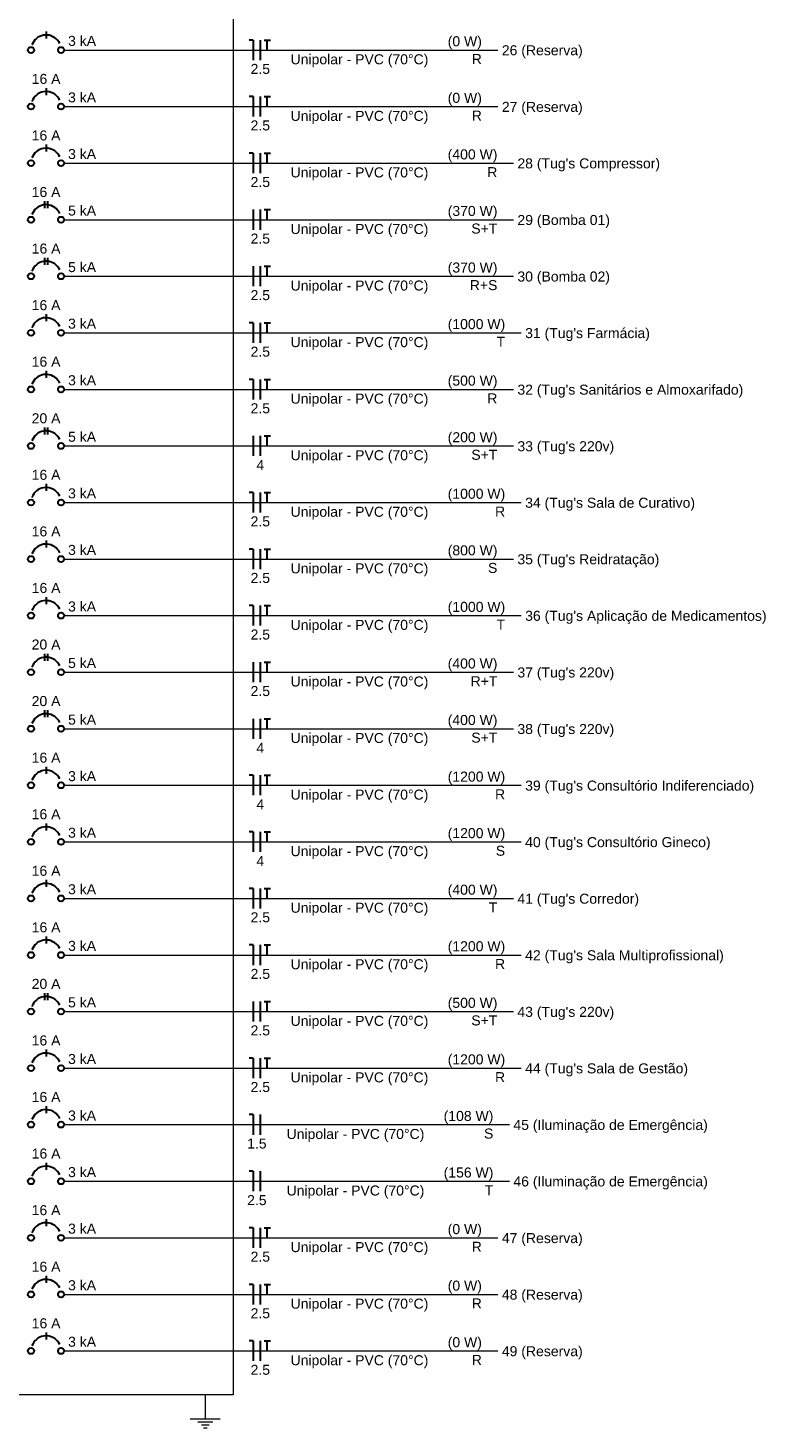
# Model space of a CAD drawing. Extents: x 5066 to 9756, y -2696 to -1109.
# Tile 30 of 248: x 9419 to 9433, y -2663 to -2636. Entities that reach past the tile are written whole.
import ezdxf

# ---------------------------------------------------------------- set-up
doc = ezdxf.new("R2010")
doc.units = 0
doc.header["$MEASUREMENT"] = 0
doc.linetypes.add('NULL', pattern=[0])
for name, color, linetype, lineweight in [('DI-Disjuntor', 3, 'CONTINUOUS', 30), ('DI-Fios', 3, 'CONTINUOUS', 30), ('DI-Linhas do diagrama', 3, 'CONTINUOUS', 20), ('DI-Pontilhado', 3, 'CONTINUOUS', 20), ('DI-Textos do diagrama', 2, 'CONTINUOUS', 20)]:
    doc.layers.add(name, color=color, linetype=linetype, lineweight=lineweight)
doc.styles.add('Arial', font='arial.ttf')

msp = doc.modelspace()

# ---------------------------------------------------------------- linework, layer by layer
at = {"layer": 'DI-Disjuntor'}
for p, q in [((9418.976, -2636.432), (9418.976, -2636.565)), ((9418.976, -2637.506), (9418.976, -2637.639)), ((9418.976, -2638.579), (9418.976, -2638.712)), ((9418.948, -2639.653), (9418.948, -2639.786)), ((9419.005, -2639.653), (9419.005, -2639.786)), ((9418.948, -2640.726), (9418.948, -2640.859)), ((9419.005, -2640.726), (9419.005, -2640.859)), ((9418.976, -2641.8), (9418.976, -2641.933)), ((9418.976, -2642.873), (9418.976, -2643.006)), ((9418.948, -2643.947), (9418.948, -2644.08)), ((9419.005, -2643.947), (9419.005, -2644.08)), ((9418.976, -2645.02), (9418.976, -2645.153)), ((9418.976, -2646.094), (9418.976, -2646.227)), ((9418.976, -2647.167), (9418.976, -2647.3)), ((9418.948, -2648.241), (9418.948, -2648.374)), ((9419.005, -2648.241), (9419.005, -2648.374)), ((9418.948, -2649.314), (9418.948, -2649.447)), ((9419.005, -2649.314), (9419.005, -2649.447)), ((9418.976, -2650.388), (9418.976, -2650.521)), ((9418.976, -2651.461), (9418.976, -2651.594)), ((9418.976, -2652.535), (9418.976, -2652.668)), ((9418.976, -2653.608), (9418.976, -2653.741)), ((9418.948, -2654.682), (9418.948, -2654.815)), ((9419.005, -2654.682), (9419.005, -2654.815)), ((9418.976, -2655.755), (9418.976, -2655.888)), ((9418.976, -2656.829), (9418.976, -2656.962)), ((9418.976, -2657.902), (9418.976, -2658.035)), ((9418.976, -2658.976), (9418.976, -2659.109)), ((9418.976, -2660.049), (9418.976, -2660.182)), ((9418.976, -2661.123), (9418.976, -2661.256))]:
    msp.add_line(p, q, dxfattribs=at)
for points in [[(9419.235, -2636.663), (9419.217, -2636.63), (9419.195, -2636.6), (9419.169, -2636.574), (9419.14, -2636.55), (9419.108, -2636.531), (9419.074, -2636.516), (9419.038, -2636.505), (9419.001, -2636.5), (9418.964, -2636.499), (9418.927, -2636.503), (9418.891, -2636.512), (9418.856, -2636.525), (9418.823, -2636.543), (9418.793, -2636.565), (9418.766, -2636.591), (9418.743, -2636.62), (9418.724, -2636.652), (9418.709, -2636.686)], [(9419.235, -2637.737), (9419.217, -2637.704), (9419.195, -2637.674), (9419.169, -2637.647), (9419.14, -2637.624), (9419.108, -2637.604), (9419.074, -2637.589), (9419.038, -2637.579), (9419.001, -2637.573), (9418.964, -2637.572), (9418.927, -2637.576), (9418.891, -2637.585), (9418.856, -2637.599), (9418.823, -2637.617), (9418.793, -2637.639), (9418.766, -2637.665), (9418.743, -2637.694), (9418.724, -2637.726), (9418.709, -2637.76)], [(9419.235, -2638.81), (9419.217, -2638.777), (9419.195, -2638.747), (9419.169, -2638.721), (9419.14, -2638.697), (9419.108, -2638.678), (9419.074, -2638.663), (9419.038, -2638.652), (9419.001, -2638.647), (9418.964, -2638.646), (9418.927, -2638.65), (9418.891, -2638.659), (9418.856, -2638.672), (9418.823, -2638.69), (9418.793, -2638.712), (9418.766, -2638.738), (9418.743, -2638.767), (9418.724, -2638.799), (9418.709, -2638.833)], [(9419.235, -2639.884), (9419.217, -2639.851), (9419.195, -2639.821), (9419.169, -2639.794), (9419.14, -2639.771), (9419.108, -2639.751), (9419.074, -2639.736), (9419.038, -2639.726), (9419.001, -2639.72), (9418.964, -2639.719), (9418.927, -2639.723), (9418.891, -2639.732), (9418.856, -2639.746), (9418.823, -2639.764), (9418.793, -2639.786), (9418.766, -2639.812), (9418.743, -2639.841), (9418.724, -2639.873), (9418.709, -2639.907)], [(9419.235, -2640.957), (9419.217, -2640.924), (9419.195, -2640.894), (9419.169, -2640.868), (9419.14, -2640.844), (9419.108, -2640.825), (9419.074, -2640.81), (9419.038, -2640.799), (9419.001, -2640.794), (9418.964, -2640.793), (9418.927, -2640.797), (9418.891, -2640.806), (9418.856, -2640.819), (9418.823, -2640.837), (9418.793, -2640.859), (9418.766, -2640.885), (9418.743, -2640.914), (9418.724, -2640.946), (9418.709, -2640.98)], [(9419.235, -2642.031), (9419.217, -2641.998), (9419.195, -2641.968), (9419.169, -2641.941), (9419.14, -2641.918), (9419.108, -2641.898), (9419.074, -2641.883), (9419.038, -2641.873), (9419.001, -2641.867), (9418.964, -2641.866), (9418.927, -2641.87), (9418.891, -2641.879), (9418.856, -2641.893), (9418.823, -2641.911), (9418.793, -2641.933), (9418.766, -2641.959), (9418.743, -2641.988), (9418.724, -2642.02), (9418.709, -2642.054)], [(9419.235, -2643.104), (9419.217, -2643.071), (9419.195, -2643.041), (9419.169, -2643.015), (9419.14, -2642.991), (9419.108, -2642.972), (9419.074, -2642.957), (9419.038, -2642.946), (9419.001, -2642.941), (9418.964, -2642.94), (9418.927, -2642.944), (9418.891, -2642.953), (9418.856, -2642.966), (9418.823, -2642.984), (9418.793, -2643.006), (9418.766, -2643.032), (9418.743, -2643.061), (9418.724, -2643.093), (9418.709, -2643.127)], [(9419.235, -2644.178), (9419.217, -2644.145), (9419.195, -2644.115), (9419.169, -2644.088), (9419.14, -2644.065), (9419.108, -2644.045), (9419.074, -2644.03), (9419.038, -2644.02), (9419.001, -2644.014), (9418.964, -2644.013), (9418.927, -2644.017), (9418.891, -2644.026), (9418.856, -2644.04), (9418.823, -2644.058), (9418.793, -2644.08), (9418.766, -2644.106), (9418.743, -2644.135), (9418.724, -2644.167), (9418.709, -2644.201)], [(9419.235, -2645.251), (9419.217, -2645.218), (9419.195, -2645.188), (9419.169, -2645.162), (9419.14, -2645.138), (9419.108, -2645.119), (9419.074, -2645.104), (9419.038, -2645.093), (9419.001, -2645.088), (9418.964, -2645.087), (9418.927, -2645.091), (9418.891, -2645.1), (9418.856, -2645.113), (9418.823, -2645.131), (9418.793, -2645.153), (9418.766, -2645.179), (9418.743, -2645.208), (9418.724, -2645.24), (9418.709, -2645.274)], [(9419.235, -2646.325), (9419.217, -2646.292), (9419.195, -2646.262), (9419.169, -2646.235), (9419.14, -2646.212), (9419.108, -2646.192), (9419.074, -2646.177), (9419.038, -2646.167), (9419.001, -2646.161), (9418.964, -2646.16), (9418.927, -2646.164), (9418.891, -2646.173), (9418.856, -2646.187), (9418.823, -2646.205), (9418.793, -2646.227), (9418.766, -2646.253), (9418.743, -2646.282), (9418.724, -2646.314), (9418.709, -2646.348)], [(9419.235, -2647.398), (9419.217, -2647.365), (9419.195, -2647.335), (9419.169, -2647.309), (9419.14, -2647.285), (9419.108, -2647.266), (9419.074, -2647.251), (9419.038, -2647.24), (9419.001, -2647.235), (9418.964, -2647.234), (9418.927, -2647.238), (9418.891, -2647.247), (9418.856, -2647.26), (9418.823, -2647.278), (9418.793, -2647.3), (9418.766, -2647.326), (9418.743, -2647.355), (9418.724, -2647.387), (9418.709, -2647.421)], [(9419.235, -2648.472), (9419.217, -2648.439), (9419.195, -2648.409), (9419.169, -2648.382), (9419.14, -2648.359), (9419.108, -2648.339), (9419.074, -2648.324), (9419.038, -2648.314), (9419.001, -2648.308), (9418.964, -2648.307), (9418.927, -2648.311), (9418.891, -2648.32), (9418.856, -2648.334), (9418.823, -2648.352), (9418.793, -2648.374), (9418.766, -2648.4), (9418.743, -2648.429), (9418.724, -2648.461), (9418.709, -2648.495)], [(9419.235, -2649.545), (9419.217, -2649.512), (9419.195, -2649.482), (9419.169, -2649.456), (9419.14, -2649.432), (9419.108, -2649.413), (9419.074, -2649.398), (9419.038, -2649.387), (9419.001, -2649.382), (9418.964, -2649.381), (9418.927, -2649.385), (9418.891, -2649.394), (9418.856, -2649.407), (9418.823, -2649.425), (9418.793, -2649.447), (9418.766, -2649.473), (9418.743, -2649.502), (9418.724, -2649.534), (9418.709, -2649.568)], [(9419.235, -2650.619), (9419.217, -2650.586), (9419.195, -2650.556), (9419.169, -2650.529), (9419.14, -2650.506), (9419.108, -2650.486), (9419.074, -2650.471), (9419.038, -2650.461), (9419.001, -2650.455), (9418.964, -2650.454), (9418.927, -2650.458), (9418.891, -2650.467), (9418.856, -2650.481), (9418.823, -2650.499), (9418.793, -2650.521), (9418.766, -2650.547), (9418.743, -2650.576), (9418.724, -2650.608), (9418.709, -2650.642)], [(9419.235, -2651.692), (9419.217, -2651.659), (9419.195, -2651.629), (9419.169, -2651.603), (9419.14, -2651.579), (9419.108, -2651.56), (9419.074, -2651.545), (9419.038, -2651.534), (9419.001, -2651.529), (9418.964, -2651.528), (9418.927, -2651.532), (9418.891, -2651.541), (9418.856, -2651.554), (9418.823, -2651.572), (9418.793, -2651.594), (9418.766, -2651.62), (9418.743, -2651.649), (9418.724, -2651.681), (9418.709, -2651.715)], [(9419.235, -2652.766), (9419.217, -2652.733), (9419.195, -2652.703), (9419.169, -2652.676), (9419.14, -2652.653), (9419.108, -2652.633), (9419.074, -2652.618), (9419.038, -2652.608), (9419.001, -2652.602), (9418.964, -2652.601), (9418.927, -2652.605), (9418.891, -2652.614), (9418.856, -2652.628), (9418.823, -2652.646), (9418.793, -2652.668), (9418.766, -2652.694), (9418.743, -2652.723), (9418.724, -2652.755), (9418.709, -2652.789)], [(9419.235, -2653.839), (9419.217, -2653.806), (9419.195, -2653.776), (9419.169, -2653.75), (9419.14, -2653.726), (9419.108, -2653.707), (9419.074, -2653.692), (9419.038, -2653.681), (9419.001, -2653.676), (9418.964, -2653.675), (9418.927, -2653.679), (9418.891, -2653.688), (9418.856, -2653.701), (9418.823, -2653.719), (9418.793, -2653.741), (9418.766, -2653.767), (9418.743, -2653.796), (9418.724, -2653.828), (9418.709, -2653.862)], [(9419.235, -2654.913), (9419.217, -2654.88), (9419.195, -2654.85), (9419.169, -2654.823), (9419.14, -2654.8), (9419.108, -2654.78), (9419.074, -2654.765), (9419.038, -2654.755), (9419.001, -2654.749), (9418.964, -2654.748), (9418.927, -2654.752), (9418.891, -2654.761), (9418.856, -2654.775), (9418.823, -2654.793), (9418.793, -2654.815), (9418.766, -2654.841), (9418.743, -2654.87), (9418.724, -2654.902), (9418.709, -2654.936)], [(9419.235, -2655.986), (9419.217, -2655.953), (9419.195, -2655.923), (9419.169, -2655.897), (9419.14, -2655.873), (9419.108, -2655.854), (9419.074, -2655.839), (9419.038, -2655.828), (9419.001, -2655.823), (9418.964, -2655.822), (9418.927, -2655.826), (9418.891, -2655.835), (9418.856, -2655.848), (9418.823, -2655.866), (9418.793, -2655.888), (9418.766, -2655.914), (9418.743, -2655.943), (9418.724, -2655.975), (9418.709, -2656.009)], [(9419.235, -2657.06), (9419.217, -2657.027), (9419.195, -2656.997), (9419.169, -2656.97), (9419.14, -2656.947), (9419.108, -2656.927), (9419.074, -2656.912), (9419.038, -2656.902), (9419.001, -2656.896), (9418.964, -2656.895), (9418.927, -2656.899), (9418.891, -2656.908), (9418.856, -2656.922), (9418.823, -2656.94), (9418.793, -2656.962), (9418.766, -2656.988), (9418.743, -2657.017), (9418.724, -2657.049), (9418.709, -2657.083)], [(9419.235, -2658.133), (9419.217, -2658.1), (9419.195, -2658.07), (9419.169, -2658.044), (9419.14, -2658.02), (9419.108, -2658.001), (9419.074, -2657.986), (9419.038, -2657.975), (9419.001, -2657.97), (9418.964, -2657.969), (9418.927, -2657.973), (9418.891, -2657.982), (9418.856, -2657.995), (9418.823, -2658.013), (9418.793, -2658.035), (9418.766, -2658.061), (9418.743, -2658.09), (9418.724, -2658.122), (9418.709, -2658.156)], [(9419.235, -2659.207), (9419.217, -2659.174), (9419.195, -2659.144), (9419.169, -2659.117), (9419.14, -2659.094), (9419.108, -2659.074), (9419.074, -2659.059), (9419.038, -2659.049), (9419.001, -2659.043), (9418.964, -2659.042), (9418.927, -2659.046), (9418.891, -2659.055), (9418.856, -2659.069), (9418.823, -2659.087), (9418.793, -2659.109), (9418.766, -2659.135), (9418.743, -2659.164), (9418.724, -2659.196), (9418.709, -2659.23)], [(9419.235, -2660.28), (9419.217, -2660.247), (9419.195, -2660.217), (9419.169, -2660.191), (9419.14, -2660.167), (9419.108, -2660.148), (9419.074, -2660.133), (9419.038, -2660.122), (9419.001, -2660.117), (9418.964, -2660.116), (9418.927, -2660.12), (9418.891, -2660.129), (9418.856, -2660.142), (9418.823, -2660.16), (9418.793, -2660.182), (9418.766, -2660.208), (9418.743, -2660.237), (9418.724, -2660.269), (9418.709, -2660.303)], [(9419.235, -2661.354), (9419.217, -2661.321), (9419.195, -2661.291), (9419.169, -2661.264), (9419.14, -2661.241), (9419.108, -2661.221), (9419.074, -2661.206), (9419.038, -2661.196), (9419.001, -2661.19), (9418.964, -2661.189), (9418.927, -2661.193), (9418.891, -2661.202), (9418.856, -2661.216), (9418.823, -2661.234), (9418.793, -2661.256), (9418.766, -2661.282), (9418.743, -2661.311), (9418.724, -2661.343), (9418.709, -2661.377)]]:
    msp.add_lwpolyline(points, dxfattribs=at)
for centre in [(9418.691, -2636.784), (9419.261, -2636.784), (9418.691, -2637.857), (9419.261, -2637.857), (9418.691, -2638.931), (9419.261, -2638.931), (9418.691, -2640.004), (9419.261, -2640.004), (9418.691, -2641.078), (9419.261, -2641.078), (9418.691, -2642.151), (9419.261, -2642.151), (9418.691, -2643.225), (9419.261, -2643.225), (9418.691, -2644.298), (9419.261, -2644.298), (9418.691, -2645.372), (9419.261, -2645.372), (9418.691, -2646.445), (9419.261, -2646.445), (9418.691, -2647.519), (9419.261, -2647.519), (9418.691, -2648.592), (9419.261, -2648.592), (9418.691, -2649.666), (9419.261, -2649.666), (9418.691, -2650.739), (9419.261, -2650.739), (9418.691, -2651.813), (9419.261, -2651.813), (9418.691, -2652.886), (9419.261, -2652.886), (9418.691, -2653.96), (9419.261, -2653.96), (9418.691, -2655.033), (9419.261, -2655.033), (9418.691, -2656.107), (9419.261, -2656.107), (9418.691, -2657.18), (9419.261, -2657.18), (9418.691, -2658.254), (9419.261, -2658.254), (9418.691, -2659.327), (9419.261, -2659.327), (9418.691, -2660.401), (9419.261, -2660.401), (9418.691, -2661.474), (9419.261, -2661.474)]:
    msp.add_circle(centre, 0.057, dxfattribs=at)
at = {"layer": 'DI-Fios'}
for p, q in [((9422.907, -2636.594), (9422.831, -2636.594)), ((9422.907, -2636.594), (9422.907, -2636.974)), ((9423.04, -2636.594), (9423.04, -2636.974)), ((9423.113, -2636.594), (9423.234, -2636.594)), ((9423.173, -2636.784), (9423.173, -2636.594)), ((9422.907, -2637.667), (9422.831, -2637.667)), ((9422.907, -2637.667), (9422.907, -2638.047)), ((9423.04, -2637.667), (9423.04, -2638.047)), ((9423.113, -2637.667), (9423.234, -2637.667)), ((9423.173, -2637.857), (9423.173, -2637.667)), ((9422.907, -2638.741), (9422.831, -2638.741)), ((9422.907, -2638.741), (9422.907, -2639.121)), ((9423.04, -2638.741), (9423.04, -2639.121)), ((9423.113, -2638.741), (9423.234, -2638.741)), ((9423.173, -2638.931), (9423.173, -2638.741)), ((9422.907, -2639.814), (9422.907, -2640.194)), ((9423.04, -2639.814), (9423.04, -2640.194)), ((9423.113, -2639.814), (9423.234, -2639.814)), ((9423.173, -2640.004), (9423.173, -2639.814)), ((9422.907, -2640.888), (9422.907, -2641.268)), ((9423.04, -2640.888), (9423.04, -2641.268)), ((9423.113, -2640.888), (9423.234, -2640.888)), ((9423.173, -2641.078), (9423.173, -2640.888)), ((9422.907, -2641.961), (9422.831, -2641.961)), ((9422.907, -2641.961), (9422.907, -2642.341)), ((9423.04, -2641.961), (9423.04, -2642.341)), ((9423.113, -2641.961), (9423.234, -2641.961)), ((9423.173, -2642.151), (9423.173, -2641.961)), ((9422.907, -2643.035), (9422.831, -2643.035)), ((9422.907, -2643.035), (9422.907, -2643.415)), ((9423.04, -2643.035), (9423.04, -2643.415)), ((9423.113, -2643.035), (9423.234, -2643.035)), ((9423.173, -2643.225), (9423.173, -2643.035)), ((9422.907, -2644.108), (9422.907, -2644.488)), ((9423.04, -2644.108), (9423.04, -2644.488)), ((9423.113, -2644.108), (9423.234, -2644.108)), ((9423.173, -2644.298), (9423.173, -2644.108)), ((9422.907, -2645.182), (9422.831, -2645.182)), ((9422.907, -2645.182), (9422.907, -2645.562)), ((9423.04, -2645.182), (9423.04, -2645.562)), ((9423.113, -2645.182), (9423.234, -2645.182)), ((9423.173, -2645.372), (9423.173, -2645.182)), ((9422.907, -2646.255), (9422.831, -2646.255)), ((9422.907, -2646.255), (9422.907, -2646.635)), ((9423.04, -2646.255), (9423.04, -2646.635)), ((9423.113, -2646.255), (9423.234, -2646.255)), ((9423.173, -2646.445), (9423.173, -2646.255)), ((9422.907, -2647.329), (9422.831, -2647.329)), ((9422.907, -2647.329), (9422.907, -2647.709)), ((9423.04, -2647.329), (9423.04, -2647.709)), ((9423.113, -2647.329), (9423.234, -2647.329)), ((9423.173, -2647.519), (9423.173, -2647.329)), ((9422.907, -2648.402), (9422.907, -2648.782)), ((9423.04, -2648.402), (9423.04, -2648.782)), ((9423.113, -2648.402), (9423.234, -2648.402)), ((9423.173, -2648.592), (9423.173, -2648.402)), ((9422.907, -2649.476), (9422.907, -2649.856)), ((9423.04, -2649.476), (9423.04, -2649.856)), ((9423.113, -2649.476), (9423.234, -2649.476)), ((9423.173, -2649.666), (9423.173, -2649.476)), ((9422.907, -2650.549), (9422.831, -2650.549)), ((9422.907, -2650.549), (9422.907, -2650.929)), ((9423.04, -2650.549), (9423.04, -2650.929)), ((9423.113, -2650.549), (9423.234, -2650.549)), ((9423.173, -2650.739), (9423.173, -2650.549)), ((9422.907, -2651.623), (9422.831, -2651.623)), ((9422.907, -2651.623), (9422.907, -2652.003)), ((9423.04, -2651.623), (9423.04, -2652.003)), ((9423.113, -2651.623), (9423.234, -2651.623)), ((9423.173, -2651.813), (9423.173, -2651.623)), ((9422.907, -2652.696), (9422.831, -2652.696)), ((9422.907, -2652.696), (9422.907, -2653.076)), ((9423.04, -2652.696), (9423.04, -2653.076)), ((9423.113, -2652.696), (9423.234, -2652.696)), ((9423.173, -2652.886), (9423.173, -2652.696)), ((9422.907, -2653.77), (9422.831, -2653.77)), ((9422.907, -2653.77), (9422.907, -2654.15)), ((9423.04, -2653.77), (9423.04, -2654.15)), ((9423.113, -2653.77), (9423.234, -2653.77)), ((9423.173, -2653.96), (9423.173, -2653.77)), ((9422.907, -2654.843), (9422.907, -2655.223)), ((9423.04, -2654.843), (9423.04, -2655.223)), ((9423.113, -2654.843), (9423.234, -2654.843)), ((9423.173, -2655.033), (9423.173, -2654.843)), ((9422.907, -2655.917), (9422.831, -2655.917)), ((9422.907, -2655.917), (9422.907, -2656.297)), ((9423.04, -2655.917), (9423.04, -2656.297)), ((9423.113, -2655.917), (9423.234, -2655.917)), ((9423.173, -2656.107), (9423.173, -2655.917)), ((9422.907, -2656.99), (9422.831, -2656.99)), ((9422.907, -2656.99), (9422.907, -2657.37)), ((9423.04, -2656.99), (9423.04, -2657.37)), ((9422.907, -2658.064), (9422.831, -2658.064)), ((9422.907, -2658.064), (9422.907, -2658.444)), ((9423.04, -2658.064), (9423.04, -2658.444)), ((9422.907, -2659.137), (9422.831, -2659.137)), ((9422.907, -2659.137), (9422.907, -2659.517)), ((9423.04, -2659.137), (9423.04, -2659.517)), ((9423.113, -2659.137), (9423.234, -2659.137)), ((9423.173, -2659.327), (9423.173, -2659.137)), ((9422.907, -2660.211), (9422.831, -2660.211)), ((9422.907, -2660.211), (9422.907, -2660.591)), ((9423.04, -2660.211), (9423.04, -2660.591)), ((9423.113, -2660.211), (9423.234, -2660.211)), ((9423.173, -2660.401), (9423.173, -2660.211)), ((9422.907, -2661.284), (9422.831, -2661.284)), ((9422.907, -2661.284), (9422.907, -2661.664)), ((9423.04, -2661.284), (9423.04, -2661.664)), ((9423.113, -2661.284), (9423.234, -2661.284)), ((9423.173, -2661.474), (9423.173, -2661.284))]:
    msp.add_line(p, q, dxfattribs=at)
at = {"layer": 'DI-Linhas do diagrama'}
for p, q in [((9419.318, -2636.784), (9422.223, -2636.784)), ((9422.223, -2636.784), (9422.907, -2636.784)), ((9422.907, -2636.784), (9423.173, -2636.784)), ((9423.173, -2636.784), (9424.914, -2636.784)), ((9424.914, -2636.784), (9426.594, -2636.784)), ((9426.594, -2636.784), (9427.241, -2636.784)), ((9427.241, -2636.784), (9427.545, -2636.784)), ((9419.318, -2637.857), (9422.223, -2637.857)), ((9422.223, -2637.857), (9422.907, -2637.857)), ((9422.907, -2637.857), (9423.173, -2637.857)), ((9423.173, -2637.857), (9424.914, -2637.857)), ((9424.914, -2637.857), (9426.594, -2637.857)), ((9426.594, -2637.857), (9427.241, -2637.857)), ((9427.241, -2637.857), (9427.545, -2637.857)), ((9419.318, -2638.931), (9422.223, -2638.931)), ((9422.223, -2638.931), (9422.907, -2638.931)), ((9422.907, -2638.931), (9423.173, -2638.931)), ((9423.173, -2638.931), (9424.914, -2638.931)), ((9424.914, -2638.931), (9426.594, -2638.931)), ((9426.594, -2638.931), (9427.536, -2638.931)), ((9427.536, -2638.931), (9427.84, -2638.931)), ((9419.318, -2640.004), (9422.199, -2640.004)), ((9422.199, -2640.004), (9422.907, -2640.004)), ((9422.907, -2640.004), (9423.173, -2640.004)), ((9423.173, -2640.004), (9424.914, -2640.004)), ((9424.914, -2640.004), (9426.594, -2640.004)), ((9426.594, -2640.004), (9427.536, -2640.004)), ((9427.536, -2640.004), (9427.84, -2640.004)), ((9419.318, -2641.078), (9422.199, -2641.078)), ((9422.199, -2641.078), (9422.907, -2641.078)), ((9422.907, -2641.078), (9423.173, -2641.078)), ((9423.173, -2641.078), (9424.914, -2641.078)), ((9424.914, -2641.078), (9426.594, -2641.078)), ((9426.594, -2641.078), (9427.536, -2641.078)), ((9427.536, -2641.078), (9427.84, -2641.078)), ((9419.318, -2642.151), (9422.223, -2642.151)), ((9422.223, -2642.151), (9422.907, -2642.151)), ((9422.907, -2642.151), (9423.173, -2642.151)), ((9423.173, -2642.151), (9424.914, -2642.151)), ((9424.914, -2642.151), (9426.594, -2642.151)), ((9426.594, -2642.151), (9427.683, -2642.151)), ((9427.683, -2642.151), (9427.987, -2642.151)), ((9419.318, -2643.225), (9422.223, -2643.225)), ((9422.223, -2643.225), (9422.907, -2643.225)), ((9422.907, -2643.225), (9423.173, -2643.225)), ((9423.173, -2643.225), (9424.914, -2643.225)), ((9424.914, -2643.225), (9426.594, -2643.225)), ((9426.594, -2643.225), (9427.536, -2643.225)), ((9427.536, -2643.225), (9427.84, -2643.225)), ((9419.318, -2644.298), (9422.147, -2644.298)), ((9422.147, -2644.298), (9422.907, -2644.298)), ((9422.907, -2644.298), (9423.173, -2644.298)), ((9423.173, -2644.298), (9424.914, -2644.298)), ((9424.914, -2644.298), (9426.594, -2644.298)), ((9426.594, -2644.298), (9427.536, -2644.298)), ((9427.536, -2644.298), (9427.84, -2644.298)), ((9419.318, -2645.372), (9422.223, -2645.372)), ((9422.223, -2645.372), (9422.907, -2645.372)), ((9422.907, -2645.372), (9423.173, -2645.372)), ((9423.173, -2645.372), (9424.914, -2645.372)), ((9424.914, -2645.372), (9426.594, -2645.372)), ((9426.594, -2645.372), (9427.683, -2645.372)), ((9427.683, -2645.372), (9427.987, -2645.372)), ((9419.318, -2646.445), (9422.223, -2646.445)), ((9422.223, -2646.445), (9422.907, -2646.445)), ((9422.907, -2646.445), (9423.173, -2646.445)), ((9423.173, -2646.445), (9424.914, -2646.445)), ((9424.914, -2646.445), (9426.594, -2646.445)), ((9426.594, -2646.445), (9427.536, -2646.445)), ((9427.536, -2646.445), (9427.84, -2646.445)), ((9419.318, -2647.519), (9422.223, -2647.519)), ((9422.223, -2647.519), (9422.907, -2647.519)), ((9422.907, -2647.519), (9423.173, -2647.519)), ((9423.173, -2647.519), (9424.914, -2647.519)), ((9424.914, -2647.519), (9426.594, -2647.519)), ((9426.594, -2647.519), (9427.683, -2647.519)), ((9427.683, -2647.519), (9427.987, -2647.519)), ((9419.318, -2648.592), (9422.199, -2648.592)), ((9422.199, -2648.592), (9422.907, -2648.592)), ((9422.907, -2648.592), (9423.173, -2648.592)), ((9423.173, -2648.592), (9424.914, -2648.592)), ((9424.914, -2648.592), (9426.594, -2648.592)), ((9426.594, -2648.592), (9427.536, -2648.592)), ((9427.536, -2648.592), (9427.84, -2648.592)), ((9419.318, -2649.666), (9422.147, -2649.666)), ((9422.147, -2649.666), (9422.907, -2649.666)), ((9422.907, -2649.666), (9423.173, -2649.666)), ((9423.173, -2649.666), (9424.914, -2649.666)), ((9424.914, -2649.666), (9426.594, -2649.666)), ((9426.594, -2649.666), (9427.536, -2649.666)), ((9427.536, -2649.666), (9427.84, -2649.666)), ((9419.318, -2650.739), (9422.223, -2650.739)), ((9422.223, -2650.739), (9422.907, -2650.739)), ((9422.907, -2650.739), (9423.173, -2650.739)), ((9423.173, -2650.739), (9424.914, -2650.739)), ((9424.914, -2650.739), (9426.594, -2650.739)), ((9426.594, -2650.739), (9427.683, -2650.739)), ((9427.683, -2650.739), (9427.987, -2650.739)), ((9419.318, -2651.813), (9422.223, -2651.813)), ((9422.223, -2651.813), (9422.907, -2651.813)), ((9422.907, -2651.813), (9423.173, -2651.813)), ((9423.173, -2651.813), (9424.914, -2651.813)), ((9424.914, -2651.813), (9426.594, -2651.813)), ((9426.594, -2651.813), (9427.683, -2651.813)), ((9427.683, -2651.813), (9427.987, -2651.813)), ((9419.318, -2652.886), (9422.223, -2652.886)), ((9422.223, -2652.886), (9422.907, -2652.886)), ((9422.907, -2652.886), (9423.173, -2652.886)), ((9423.173, -2652.886), (9424.914, -2652.886)), ((9424.914, -2652.886), (9426.594, -2652.886)), ((9426.594, -2652.886), (9427.536, -2652.886)), ((9427.536, -2652.886), (9427.84, -2652.886)), ((9419.318, -2653.96), (9422.223, -2653.96)), ((9422.223, -2653.96), (9422.907, -2653.96)), ((9422.907, -2653.96), (9423.173, -2653.96)), ((9423.173, -2653.96), (9424.914, -2653.96)), ((9424.914, -2653.96), (9426.594, -2653.96)), ((9426.594, -2653.96), (9427.683, -2653.96)), ((9427.683, -2653.96), (9427.987, -2653.96)), ((9419.318, -2655.033), (9422.199, -2655.033)), ((9422.199, -2655.033), (9422.907, -2655.033)), ((9422.907, -2655.033), (9423.173, -2655.033)), ((9423.173, -2655.033), (9424.914, -2655.033)), ((9424.914, -2655.033), (9426.594, -2655.033)), ((9426.594, -2655.033), (9427.536, -2655.033)), ((9427.536, -2655.033), (9427.84, -2655.033)), ((9419.318, -2656.107), (9422.223, -2656.107)), ((9422.223, -2656.107), (9422.907, -2656.107)), ((9422.907, -2656.107), (9423.173, -2656.107)), ((9423.173, -2656.107), (9424.914, -2656.107)), ((9424.914, -2656.107), (9426.594, -2656.107)), ((9426.594, -2656.107), (9427.683, -2656.107)), ((9427.683, -2656.107), (9427.987, -2656.107)), ((9419.318, -2657.18), (9422.265, -2657.18)), ((9422.265, -2657.18), (9422.907, -2657.18)), ((9422.907, -2657.18), (9423.04, -2657.18)), ((9423.04, -2657.18), (9424.838, -2657.18)), ((9424.838, -2657.18), (9426.517, -2657.18)), ((9426.517, -2657.18), (9427.46, -2657.18)), ((9427.46, -2657.18), (9427.764, -2657.18)), ((9419.318, -2658.254), (9422.265, -2658.254)), ((9422.265, -2658.254), (9422.907, -2658.254)), ((9422.907, -2658.254), (9423.04, -2658.254)), ((9423.04, -2658.254), (9424.838, -2658.254)), ((9424.838, -2658.254), (9426.517, -2658.254)), ((9426.517, -2658.254), (9427.46, -2658.254)), ((9427.46, -2658.254), (9427.764, -2658.254)), ((9419.318, -2659.327), (9422.223, -2659.327)), ((9422.223, -2659.327), (9422.907, -2659.327)), ((9422.907, -2659.327), (9423.173, -2659.327)), ((9423.173, -2659.327), (9424.914, -2659.327)), ((9424.914, -2659.327), (9426.594, -2659.327)), ((9426.594, -2659.327), (9427.241, -2659.327)), ((9427.241, -2659.327), (9427.545, -2659.327)), ((9419.318, -2660.401), (9422.223, -2660.401)), ((9422.223, -2660.401), (9422.907, -2660.401)), ((9422.907, -2660.401), (9423.173, -2660.401)), ((9423.173, -2660.401), (9424.914, -2660.401)), ((9424.914, -2660.401), (9426.594, -2660.401)), ((9426.594, -2660.401), (9427.241, -2660.401)), ((9427.241, -2660.401), (9427.545, -2660.401)), ((9419.318, -2661.474), (9422.223, -2661.474)), ((9422.223, -2661.474), (9422.907, -2661.474)), ((9422.907, -2661.474), (9423.173, -2661.474)), ((9423.173, -2661.474), (9424.914, -2661.474)), ((9424.914, -2661.474), (9426.594, -2661.474)), ((9426.594, -2661.474), (9427.241, -2661.474)), ((9427.241, -2661.474), (9427.545, -2661.474))]:
    msp.add_line(p, q, dxfattribs=at)
at = {"layer": 'DI-Pontilhado'}
msp.add_lwpolyline([(9414.409, -2612.872), (9422.527, -2612.872), (9422.527, -2662.31), (9414.409, -2662.31), (9414.409, -2612.872)], dxfattribs=at)
at = {"layer": 'DI-Textos do diagrama'}
for p, q in [((9421.995, -2662.31), (9421.995, -2662.766)), ((9421.71, -2662.766), (9422.28, -2662.766)), ((9421.853, -2662.823), (9422.138, -2662.823)), ((9421.924, -2662.88), (9422.067, -2662.88)), ((9421.96, -2662.937), (9422.031, -2662.937))]:
    msp.add_line(p, q, dxfattribs=at)

# ---------------------------------------------------------------- texts
at = {"layer": 'DI-Textos do diagrama', "linetype": 'NULL', "char_height": 0.19, "attachment_point": 7, "line_spacing_factor": 0.6, "style": 'Arial'}
for s, insert, width in [('3 kA', (9419.394, -2636.708), 1.06452), ('(0 W)', (9426.594, -2636.77), 1.30013), ('Unipolar - PVC (70%%dC)', (9423.614, -2637.112), 5.22025), ('R', (9427.05, -2637.05), 0.38419), ('26 (Reserva)', (9427.621, -2636.941), 3.07485), ('2.5', (9422.856, -2637.24), 0.73955), ('16 A', (9418.704, -2637.43), 1.09439), ('3 kA', (9419.394, -2637.781), 1.06452), ('(0 W)', (9426.594, -2637.844), 1.30013), ('Unipolar - PVC (70%%dC)', (9423.614, -2638.186), 5.22025), ('R', (9427.05, -2638.123), 0.38419), ('27 (Reserva)', (9427.621, -2638.015), 3.07485), ('2.5', (9422.856, -2638.313), 0.73955), ('16 A', (9418.704, -2638.503), 1.09439), ('3 kA', (9419.394, -2638.855), 1.06452), ('(400 W)', (9426.594, -2638.917), 1.89187), ('Unipolar - PVC (70%%dC)', (9423.614, -2639.259), 5.22025), ('R', (9427.344, -2639.197), 0.38419), ("28 (Tug's Compressor)", (9427.916, -2639.088), 5.42313), ('2.5', (9422.856, -2639.387), 0.73955), ('16 A', (9418.704, -2639.577), 1.09439), ('5 kA', (9419.394, -2639.928), 1.06452), ('(370 W)', (9426.594, -2639.991), 1.89187), ('Unipolar - PVC (70%%dC)', (9423.614, -2640.333), 5.22025), ('S+T', (9427.042, -2640.27), 0.99049), ('29 (Bomba 01)', (9427.916, -2640.162), 3.51904), ('2.5', (9422.856, -2640.46), 0.73955), ('16 A', (9418.704, -2640.65), 1.09439), ('5 kA', (9419.394, -2641.002), 1.06452), ('(370 W)', (9426.594, -2641.064), 1.89187), ('Unipolar - PVC (70%%dC)', (9423.614, -2641.406), 5.22025), ('R+S', (9427.013, -2641.344), 1.04971), ('30 (Bomba 02)', (9427.916, -2641.235), 3.51904), ('2.5', (9422.856, -2641.534), 0.73955), ('16 A', (9418.704, -2641.724), 1.09439), ('3 kA', (9419.394, -2642.075), 1.06452), ('(1000 W)', (9426.594, -2642.138), 2.18775), ('Unipolar - PVC (70%%dC)', (9423.614, -2642.48), 5.22025), ('T', (9427.521, -2642.417), 0.32497), ("31 (Tug's Farmácia)", (9428.063, -2642.309), 4.74306), ('2.5', (9422.856, -2642.607), 0.73955), ('16 A', (9418.704, -2642.797), 1.09439), ('3 kA', (9419.394, -2643.149), 1.06452), ('(500 W)', (9426.594, -2643.211), 1.89187), ('Unipolar - PVC (70%%dC)', (9423.614, -2643.553), 5.22025), ('R', (9427.344, -2643.491), 0.38419), ("32 (Tug's Sanitários e Almoxarifado)", (9427.916, -2643.382), 8.58785), ('2.5', (9422.856, -2643.681), 0.73955), ('20 A', (9418.704, -2643.871), 1.09439), ('5 kA', (9419.394, -2644.222), 1.06452), ('(200 W)', (9426.594, -2644.285), 1.89187), ('S+T', (9427.042, -2644.564), 0.99049), ("33 (Tug's 220v)", (9427.916, -2644.456), 3.67958), ('4', (9422.967, -2644.754), 0.29587), ('Unipolar - PVC (70%%dC)', (9423.614, -2644.627), 5.22025), ('16 A', (9418.704, -2644.944), 1.09439), ('3 kA', (9419.394, -2645.296), 1.06452), ('(1000 W)', (9426.594, -2645.358), 2.18775), ('R', (9427.492, -2645.638), 0.38419), ("34 (Tug's Sala de Curativo)", (9428.063, -2645.529), 6.45907), ('2.5', (9422.856, -2645.828), 0.73955), ('Unipolar - PVC (70%%dC)', (9423.614, -2645.7), 5.22025), ('16 A', (9418.704, -2646.018), 1.09439), ('3 kA', (9419.394, -2646.369), 1.06452), ('(800 W)', (9426.594, -2646.432), 1.89187), ('S', (9427.359, -2646.711), 0.35484), ("35 (Tug's Reidratação)", (9427.916, -2646.603), 5.39455), ('2.5', (9422.856, -2646.901), 0.73955), ('Unipolar - PVC (70%%dC)', (9423.614, -2646.774), 5.22025), ('16 A', (9418.704, -2647.091), 1.09439), ('3 kA', (9419.394, -2647.443), 1.06452), ('(1000 W)', (9426.594, -2647.505), 2.18775), ("36 (Tug's Aplicação de Medicamentos)", (9428.063, -2647.676), 9.1796), ('2.5', (9422.856, -2647.975), 0.73955), ('Unipolar - PVC (70%%dC)', (9423.614, -2647.847), 5.22025), ('T', (9427.521, -2647.785), 0.32497), ('20 A', (9418.704, -2648.165), 1.09439), ('5 kA', (9419.394, -2648.516), 1.06452), ('(400 W)', (9426.594, -2648.579), 1.89187), ("37 (Tug's 220v)", (9427.916, -2648.75), 3.67958), ('2.5', (9422.856, -2649.048), 0.73955), ('Unipolar - PVC (70%%dC)', (9423.614, -2648.921), 5.22025), ('R+T', (9427.028, -2648.858), 1.01984), ('20 A', (9418.704, -2649.238), 1.09439), ('5 kA', (9419.394, -2649.59), 1.06452), ('(400 W)', (9426.594, -2649.652), 1.89187), ("38 (Tug's 220v)", (9427.916, -2649.823), 3.67958), ('4', (9422.967, -2650.122), 0.29587), ('Unipolar - PVC (70%%dC)', (9423.614, -2649.994), 5.22025), ('S+T', (9427.042, -2649.932), 0.99049), ('16 A', (9418.704, -2650.312), 1.09439), ('3 kA', (9419.394, -2650.663), 1.06452), ('(1200 W)', (9426.594, -2650.726), 2.18775), ("39 (Tug's Consultório Indiferenciado)", (9428.063, -2650.897), 8.70682), ('4', (9422.967, -2651.195), 0.29587), ('Unipolar - PVC (70%%dC)', (9423.614, -2651.068), 5.22025), ('R', (9427.492, -2651.005), 0.38419), ('16 A', (9418.704, -2651.385), 1.09439), ('3 kA', (9419.394, -2651.737), 1.06452), ('(1200 W)', (9426.594, -2651.799), 2.18775), ("40 (Tug's Consultório Gineco)", (9428.063, -2651.97), 7.0503), ('4', (9422.967, -2652.269), 0.29587), ('Unipolar - PVC (70%%dC)', (9423.614, -2652.141), 5.22025), ('S', (9427.506, -2652.079), 0.35484), ('16 A', (9418.704, -2652.459), 1.09439), ('3 kA', (9419.394, -2652.81), 1.06452), ('(400 W)', (9426.594, -2652.873), 1.89187), ("41 (Tug's Corredor)", (9427.916, -2653.044), 4.62513), ('2.5', (9422.856, -2653.342), 0.73955), ('Unipolar - PVC (70%%dC)', (9423.614, -2653.215), 5.22025), ('T', (9427.374, -2653.152), 0.32497), ('16 A', (9418.704, -2653.532), 1.09439), ('3 kA', (9419.394, -2653.884), 1.06452), ('(1200 W)', (9426.594, -2653.946), 2.18775), ("42 (Tug's Sala Multiprofissional)", (9428.063, -2654.117), 7.55269), ('2.5', (9422.856, -2654.416), 0.73955), ('Unipolar - PVC (70%%dC)', (9423.614, -2654.288), 5.22025), ('R', (9427.492, -2654.226), 0.38419), ('20 A', (9418.704, -2654.606), 1.09439), ('5 kA', (9419.394, -2654.957), 1.06452), ('(500 W)', (9426.594, -2655.02), 1.89187), ("43 (Tug's 220v)", (9427.916, -2655.191), 3.67958), ('2.5', (9422.856, -2655.489), 0.73955), ('Unipolar - PVC (70%%dC)', (9423.614, -2655.362), 5.22025), ('S+T', (9427.042, -2655.299), 0.99049), ('16 A', (9418.704, -2655.679), 1.09439), ('3 kA', (9419.394, -2656.031), 1.06452), ('(1200 W)', (9426.594, -2656.093), 2.18775), ("44 (Tug's Sala de Gestão)", (9428.063, -2656.264), 6.19333), ('Unipolar - PVC (70%%dC)', (9423.614, -2656.435), 5.22025), ('R', (9427.492, -2656.373), 0.38419), ('16 A', (9418.704, -2656.753), 1.09439), ('2.5', (9422.856, -2656.563), 0.73955), ('3 kA', (9419.394, -2657.104), 1.06452), ('(108 W)', (9426.517, -2657.167), 1.89187), ('45 (Iluminação de Emergência)', (9427.84, -2657.338), 7.39267), ('Unipolar - PVC (70%%dC)', (9423.538, -2657.509), 5.22025), ('S', (9427.283, -2657.446), 0.35484), ('16 A', (9418.704, -2657.826), 1.09439), ('1.5', (9422.79, -2657.636), 0.73955), ('3 kA', (9419.394, -2658.178), 1.06452), ('(156 W)', (9426.517, -2658.24), 1.89187), ('46 (Iluminação de Emergência)', (9427.84, -2658.411), 7.39267), ('Unipolar - PVC (70%%dC)', (9423.538, -2658.582), 5.22025), ('T', (9427.298, -2658.52), 0.32497), ('16 A', (9418.704, -2658.9), 1.09439), ('2.5', (9422.79, -2658.71), 0.73955), ('3 kA', (9419.394, -2659.251), 1.06452), ('(0 W)', (9426.594, -2659.314), 1.30013), ('47 (Reserva)', (9427.621, -2659.485), 3.07485), ('Unipolar - PVC (70%%dC)', (9423.614, -2659.656), 5.22025), ('R', (9427.05, -2659.593), 0.38419), ('16 A', (9418.704, -2659.973), 1.09439), ('2.5', (9422.856, -2659.783), 0.73955), ('3 kA', (9419.394, -2660.325), 1.06452), ('(0 W)', (9426.594, -2660.387), 1.30013), ('48 (Reserva)', (9427.621, -2660.558), 3.07485), ('Unipolar - PVC (70%%dC)', (9423.614, -2660.729), 5.22025), ('R', (9427.05, -2660.667), 0.38419), ('16 A', (9418.704, -2661.047), 1.09439), ('2.5', (9422.856, -2660.857), 0.73955), ('3 kA', (9419.394, -2661.398), 1.06452), ('(0 W)', (9426.594, -2661.461), 1.30013), ('Unipolar - PVC (70%%dC)', (9423.614, -2661.803), 5.22025), ('R', (9427.05, -2661.74), 0.38419), ('49 (Reserva)', (9427.621, -2661.632), 3.07485), ('2.5', (9422.856, -2661.93), 0.73955)]:
    msp.add_mtext(s, dxfattribs=dict(at, insert=insert, width=width))

doc.saveas('drawing.dxf')
